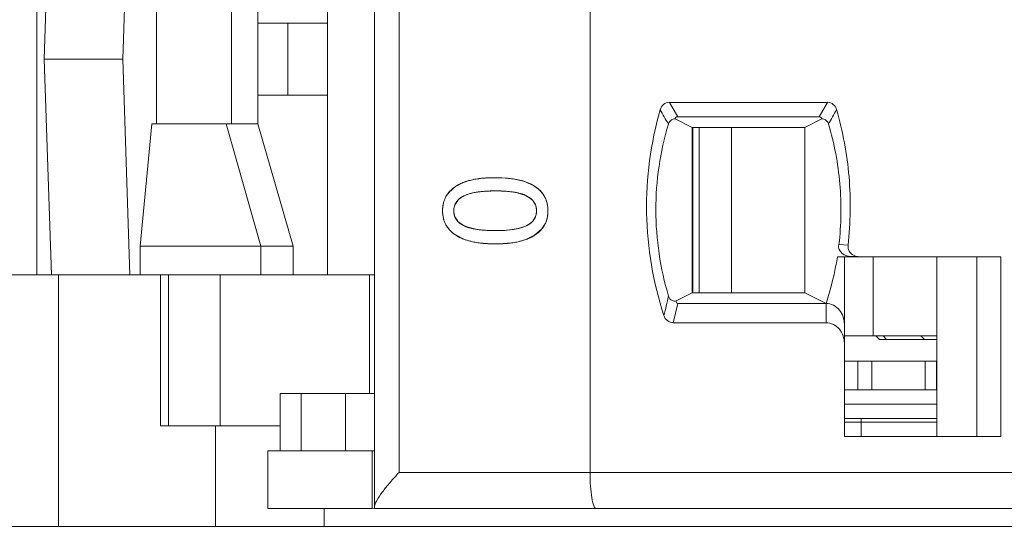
# Model space of a CAD drawing. Header units: inches. Extents: x 1617 to 2044, y 173 to 473.
# Tile 11 of 29: x 1763 to 1776, y 399 to 406. Entities that reach past the tile are written whole.
import ezdxf

# ---------------------------------------------------------------- set-up
doc = ezdxf.new("R2010")
doc.units = ezdxf.units.IN
doc.header["$LTSCALE"] = 23.1
doc.header["$MEASUREMENT"] = 0
doc.layers.get('0').update_dxf_attribs({"lineweight": 18})
for name, color, linetype, lineweight in [('1_27', 7, 'Continuous', 18), ('1_28', 7, 'Continuous', 18), ('1_30', 7, 'Continuous', 18), ('1_6', 7, 'Continuous', 18)]:
    doc.layers.add(name, color=color, linetype=linetype, lineweight=lineweight)

msp = doc.modelspace()

# ---------------------------------------------------------------- linework, layer by layer
at = {"color": 0, "linetype": 'Continuous', "lineweight": 0}
for p, q in [((1768.699, 403.397), (1768.817, 403.451)), ((1768.817, 403.451), (1768.913, 403.476)), ((1769.02, 403.494), (1769.082, 403.501)), ((1769.232, 403.506), (1769.374, 403.501)), ((1769.374, 403.501), (1769.499, 403.486)), ((1769.499, 403.486), (1769.644, 403.451)), ((1769.644, 403.451), (1769.778, 403.387)), ((1768.543, 403.242), (1768.582, 403.298)), ((1768.582, 403.298), (1768.683, 403.387)), ((1768.982, 403.306), (1768.94, 403.299)), ((1769.488, 403.305), (1769.368, 403.318)), ((1769.656, 403.258), (1769.522, 403.299)), ((1769.882, 403.294), (1769.917, 403.242)), ((1768.707, 403.189), (1768.67, 403.132)), ((1769.743, 403.199), (1769.656, 403.258)), ((1769.789, 403.129), (1769.752, 403.189)), ((1768.669, 402.96), (1768.707, 402.9)), ((1768.716, 402.891), (1768.804, 402.833)), ((1769.752, 402.9), (1769.788, 402.957)), ((1768.579, 402.797), (1768.543, 402.849)), ((1768.804, 402.833), (1768.94, 402.792)), ((1768.973, 402.786), (1769.126, 402.771)), ((1769.232, 402.769), (1769.339, 402.772)), ((1769.339, 402.772), (1769.429, 402.779)), ((1769.439, 402.78), (1769.521, 402.792)), ((1769.879, 402.793), (1769.777, 402.704)), ((1769.917, 402.849), (1769.879, 402.793)), ((1768.813, 402.643), (1768.684, 402.704)), ((1769.777, 402.704), (1769.649, 402.643)), ((1762.849, 402.154), (1761.244, 402.154)), ((1763.15, 398.654), (1763.15, 402.154)), ((1764.569, 400.054), (1764.569, 402.154)), ((1764.679, 400.054), (1764.679, 402.154)), ((1765.4, 400.054), (1765.4, 402.154)), ((1766.238, 400.054), (1764.569, 400.054)), ((1765.335, 400.054), (1765.335, 398.654)), ((1766.848, 398.904), (1766.848, 398.654)), ((1743.27, 398.654), (1839.87, 398.654))]:
    msp.add_line(p, q, dxfattribs=at)
for centre, radius, start, end in [((1769.151, 402.374), 1.128, 100.4297, 102.2039), ((1769.165, 402.298), 1.205, 98.7207, 100.4288), ((1769.179, 402.203), 1.301, 97.0556, 98.7193), ((1769.211, 401.904), 1.602, 93.9832, 94.6147), ((1769.216, 401.82), 1.686, 92.9935, 93.9798), ((1769.221, 401.738), 1.768, 92.582, 92.9978), ((1769.225, 401.638), 1.868, 91.5663, 92.5763), ((1769.228, 401.531), 1.975, 91.2389, 91.5723), ((1769.231, 401.372), 2.134, 89.9798, 91.2264), ((1768.958, 402.963), 0.506, 120.8123, 122.9786), ((1769.191, 401.866), 1.455, 93.7904, 98.2457), ((1769.209, 401.62), 1.702, 92.8203, 93.8594), ((1769.215, 401.51), 1.811, 92.5481, 92.8278), ((1769.219, 401.409), 1.913, 91.8281, 92.5438), ((1769.223, 401.292), 2.029, 91.5611, 91.8322), ((1769.227, 401.137), 2.185, 90.7753, 91.5544), ((1769.231, 400.827), 2.495, 89.9847, 90.7729), ((1769.232, 400.854), 2.468, 89.1449, 90.007), ((1769.235, 401.087), 2.235, 88.9313, 89.1331), ((1769.239, 401.244), 2.078, 88.168, 88.9378), ((1769.243, 401.379), 1.943, 87.9423, 88.1615), ((1769.247, 401.491), 1.831, 87.145, 87.9477), ((1769.253, 401.623), 1.699, 86.4985, 87.1424), ((1769.258, 401.702), 1.619, 86.1034, 86.4963), ((1769.331, 402.277), 1.04, 79.3864, 81.2901), ((1768.874, 403.037), 0.226, 133.4213, 137.78), ((1769.587, 403.041), 0.222, 41.7823, 45.1357), ((1768.859, 403.054), 0.204, 157.3564, 163.7998), ((1769.597, 403.054), 0.207, 15.9707, 21.3819), ((1768.858, 403.035), 0.203, 196.2296, 201.8052), ((1768.87, 403.05), 0.222, 222.3857, 225.856), ((1769.587, 403.05), 0.223, 313.4262, 317.8156), ((1769.599, 403.035), 0.204, 337.4474, 343.9057), ((1769.132, 403.848), 1.073, 259.6619, 261.4914), ((1769.218, 404.651), 1.881, 267.2073, 267.9067), ((1769.221, 404.754), 1.984, 267.9032, 268.1876), ((1769.226, 404.916), 2.147, 268.197, 269.148), ((1769.231, 405.241), 2.472, 269.1492, 270.0238), ((1769.275, 404.198), 1.428, 276.2106, 276.5881), ((1769.231, 404.678), 2.093, 268.8843, 270.0162), ((1769.232, 404.663), 2.078, 269.9951, 271.2426)]:
    msp.add_arc(centre, radius, start, end, dxfattribs=at)
for points, knots in [([(1769.232, 403.506), (1769.202, 403.506), (1769.143, 403.505), (1769.061, 403.5), (1768.997, 403.492), (1768.948, 403.484), (1768.913, 403.477), (1768.879, 403.469), (1768.847, 403.46), (1768.816, 403.45), (1768.792, 403.441), (1768.773, 403.434), (1768.759, 403.428), (1768.745, 403.421), (1768.734, 403.416), (1768.726, 403.412), (1768.719, 403.408), (1768.713, 403.405), (1768.707, 403.401), (1768.702, 403.399), (1768.698, 403.396), (1768.695, 403.394), (1768.692, 403.393), (1768.689, 403.391), (1768.687, 403.39), (1768.686, 403.389), (1768.685, 403.388), (1768.684, 403.388), (1768.684, 403.388), (1768.683, 403.387), (1768.683, 403.387), (1768.683, 403.387), (1768.683, 403.387)], [0, 0, 0, 0, 0.125, 0.25, 0.375, 0.4375, 0.5, 0.5625, 0.625, 0.6875, 0.75, 0.78125, 0.8125, 0.84375, 0.875, 0.890625, 0.90625, 0.921875, 0.9375, 0.953125, 0.960938, 0.96875, 0.976563, 0.984375, 0.988281, 0.992188, 0.994141, 0.996094, 0.998047, 0.999024, 0.999512, 1, 1, 1, 1]), ([(1768.683, 403.387), (1768.667, 403.377), (1768.638, 403.356), (1768.6, 403.321), (1768.574, 403.29), (1768.555, 403.263), (1768.543, 403.242), (1768.532, 403.22), (1768.523, 403.197), (1768.515, 403.174), (1768.509, 403.154), (1768.506, 403.137), (1768.503, 403.125), (1768.501, 403.112), (1768.5, 403.101), (1768.499, 403.092), (1768.498, 403.086), (1768.498, 403.079), (1768.497, 403.072), (1768.497, 403.066), (1768.497, 403.062), (1768.497, 403.058), (1768.497, 403.056), (1768.497, 403.053), (1768.497, 403.052), (1768.497, 403.05), (1768.497, 403.048), (1768.497, 403.047), (1768.497, 403.046), (1768.497, 403.046), (1768.497, 403.045), (1768.497, 403.045), (1768.497, 403.045), (1768.497, 403.045), (1768.497, 403.045), (1768.497, 403.045)], [0, 0, 0, 0, 0.125, 0.25, 0.375, 0.4375, 0.5, 0.5625, 0.625, 0.6875, 0.75, 0.78125, 0.8125, 0.843751, 0.875001, 0.890626, 0.906251, 0.921876, 0.937501, 0.953126, 0.960938, 0.968751, 0.976563, 0.980469, 0.984376, 0.988282, 0.992188, 0.994141, 0.996094, 0.997071, 0.998047, 0.999024, 0.999512, 0.999756, 1, 1, 1, 1]), ([(1768.94, 403.299), (1768.89, 403.29), (1768.812, 403.268), (1768.741, 403.223), (1768.719, 403.202)], [0, 0, 0, 0, 0.617299, 1, 1, 1, 1]), ([(1768.796, 403.254), (1768.808, 403.26), (1768.834, 403.27), (1768.876, 403.284), (1768.916, 403.294), (1768.95, 403.301), (1768.976, 403.305), (1769.004, 403.309), (1769.033, 403.313), (1769.063, 403.315), (1769.089, 403.317), (1769.111, 403.319), (1769.127, 403.32), (1769.144, 403.32), (1769.158, 403.321), (1769.17, 403.321), (1769.178, 403.321), (1769.187, 403.322), (1769.196, 403.322), (1769.203, 403.322), (1769.209, 403.322), (1769.214, 403.322), (1769.218, 403.322), (1769.221, 403.322), (1769.223, 403.322), (1769.225, 403.322), (1769.227, 403.322), (1769.229, 403.322), (1769.23, 403.322), (1769.23, 403.322), (1769.231, 403.322), (1769.231, 403.322), (1769.232, 403.322), (1769.232, 403.322), (1769.232, 403.322), (1769.232, 403.322)], [0, 0, 0, 0, 0.125, 0.25, 0.375, 0.4375, 0.5, 0.5625, 0.625, 0.6875, 0.75, 0.78125, 0.8125, 0.84375, 0.875, 0.890625, 0.90625, 0.921875, 0.9375, 0.953125, 0.960938, 0.96875, 0.976563, 0.980469, 0.984375, 0.988282, 0.992188, 0.994141, 0.996094, 0.997071, 0.998047, 0.999024, 0.999512, 0.999756, 1, 1, 1, 1]), ([(1769.232, 403.322), (1769.256, 403.322), (1769.303, 403.321), (1769.369, 403.318), (1769.42, 403.314), (1769.458, 403.309), (1769.486, 403.305), (1769.512, 403.301), (1769.537, 403.296), (1769.561, 403.29), (1769.58, 403.285), (1769.595, 403.281), (1769.606, 403.277), (1769.616, 403.274), (1769.626, 403.27), (1769.634, 403.267), (1769.641, 403.264), (1769.646, 403.262), (1769.649, 403.261), (1769.653, 403.259), (1769.655, 403.258), (1769.657, 403.257), (1769.659, 403.256), (1769.66, 403.256), (1769.661, 403.255), (1769.662, 403.255), (1769.663, 403.255), (1769.663, 403.254), (1769.663, 403.254), (1769.664, 403.254), (1769.664, 403.254), (1769.664, 403.254)], [0, 0, 0, 0, 0.125, 0.25, 0.375, 0.4375, 0.5, 0.5625, 0.625, 0.6875, 0.75, 0.78125, 0.8125, 0.84375, 0.875, 0.90625, 0.921875, 0.9375, 0.953125, 0.960938, 0.96875, 0.976563, 0.984375, 0.988282, 0.992188, 0.994141, 0.996094, 0.998047, 0.999024, 0.999512, 1, 1, 1, 1]), ([(1769.963, 403.045), (1769.963, 403.063), (1769.962, 403.099), (1769.953, 403.15), (1769.941, 403.19), (1769.928, 403.22), (1769.917, 403.242), (1769.905, 403.263), (1769.891, 403.283), (1769.876, 403.302), (1769.862, 403.318), (1769.85, 403.33), (1769.841, 403.339), (1769.832, 403.347), (1769.823, 403.354), (1769.817, 403.36), (1769.811, 403.364), (1769.806, 403.368), (1769.801, 403.372), (1769.796, 403.375), (1769.792, 403.378), (1769.79, 403.379), (1769.787, 403.381), (1769.785, 403.382), (1769.784, 403.383), (1769.782, 403.384), (1769.781, 403.385), (1769.78, 403.386), (1769.78, 403.386), (1769.779, 403.386), (1769.779, 403.387), (1769.779, 403.387), (1769.778, 403.387), (1769.778, 403.387), (1769.778, 403.387), (1769.778, 403.387)], [0, 0, 0, 0, 0.125, 0.25, 0.375, 0.4375, 0.5, 0.5625, 0.625, 0.6875, 0.750001, 0.781251, 0.812501, 0.843751, 0.875001, 0.890626, 0.906251, 0.921876, 0.937501, 0.953126, 0.960938, 0.968751, 0.976563, 0.980469, 0.984376, 0.988282, 0.992188, 0.994141, 0.996094, 0.997071, 0.998048, 0.999024, 0.999512, 0.999757, 1, 1, 1, 1]), ([(1768.497, 403.045), (1768.497, 403.08), (1768.502, 403.128), (1768.515, 403.175), (1768.519, 403.188)], [0, 0, 0, 0, 0.728466, 1, 1, 1, 1]), ([(1768.654, 403.045), (1768.654, 403.056), (1768.655, 403.079), (1768.662, 403.111), (1768.671, 403.136), (1768.681, 403.154), (1768.689, 403.168), (1768.699, 403.181), (1768.709, 403.193), (1768.721, 403.205), (1768.732, 403.214), (1768.741, 403.221), (1768.748, 403.226), (1768.755, 403.231), (1768.762, 403.235), (1768.767, 403.238), (1768.771, 403.241), (1768.775, 403.243), (1768.779, 403.245), (1768.783, 403.247), (1768.786, 403.249), (1768.788, 403.25), (1768.789, 403.251), (1768.791, 403.251), (1768.792, 403.252), (1768.793, 403.252), (1768.794, 403.253), (1768.795, 403.253), (1768.795, 403.254), (1768.796, 403.254), (1768.796, 403.254), (1768.796, 403.254), (1768.796, 403.254), (1768.796, 403.254), (1768.796, 403.254), (1768.796, 403.254)], [0, 0, 0, 0, 0.125, 0.25, 0.375, 0.4375, 0.5, 0.5625, 0.625, 0.687501, 0.750001, 0.781251, 0.812501, 0.843751, 0.875001, 0.890626, 0.906251, 0.921876, 0.937501, 0.953126, 0.960938, 0.968751, 0.976563, 0.980469, 0.984376, 0.988282, 0.992188, 0.994141, 0.996094, 0.997071, 0.998048, 0.999024, 0.999512, 0.999757, 1, 1, 1, 1]), ([(1769.664, 403.254), (1769.675, 403.248), (1769.697, 403.236), (1769.726, 403.216), (1769.746, 403.197), (1769.76, 403.181), (1769.769, 403.168), (1769.778, 403.154), (1769.785, 403.141), (1769.791, 403.126), (1769.795, 403.113), (1769.798, 403.103), (1769.799, 403.095), (1769.801, 403.087), (1769.802, 403.08), (1769.803, 403.075), (1769.803, 403.07), (1769.804, 403.066), (1769.804, 403.062), (1769.804, 403.058), (1769.804, 403.056), (1769.804, 403.053), (1769.804, 403.052), (1769.804, 403.05), (1769.804, 403.049), (1769.804, 403.048), (1769.804, 403.047), (1769.804, 403.046), (1769.804, 403.046), (1769.804, 403.045), (1769.804, 403.045), (1769.804, 403.045), (1769.804, 403.045), (1769.804, 403.045), (1769.804, 403.045), (1769.804, 403.045)], [0, 0, 0, 0, 0.125, 0.25, 0.375, 0.4375, 0.5, 0.5625, 0.625, 0.6875, 0.75, 0.78125, 0.8125, 0.843751, 0.875001, 0.890626, 0.906251, 0.921876, 0.937501, 0.953126, 0.960938, 0.968751, 0.976563, 0.980469, 0.984376, 0.988282, 0.992188, 0.994141, 0.996094, 0.997071, 0.998047, 0.999024, 0.999512, 0.999756, 1, 1, 1, 1]), ([(1769.941, 403.188), (1769.945, 403.175), (1769.959, 403.128), (1769.963, 403.08), (1769.963, 403.045)], [0, 0, 0, 0, 0.271412, 1, 1, 1, 1]), ([(1768.497, 403.045), (1768.497, 403.026), (1768.499, 402.99), (1768.507, 402.94), (1768.52, 402.9), (1768.532, 402.87), (1768.543, 402.849), (1768.556, 402.828), (1768.57, 402.808), (1768.585, 402.788), (1768.599, 402.773), (1768.611, 402.761), (1768.62, 402.752), (1768.63, 402.744), (1768.638, 402.737), (1768.645, 402.731), (1768.65, 402.727), (1768.656, 402.723), (1768.661, 402.719), (1768.666, 402.716), (1768.67, 402.714), (1768.672, 402.712), (1768.675, 402.71), (1768.677, 402.709), (1768.678, 402.708), (1768.679, 402.707), (1768.681, 402.706), (1768.682, 402.705), (1768.682, 402.705), (1768.683, 402.705), (1768.683, 402.705), (1768.683, 402.704), (1768.684, 402.704), (1768.684, 402.704), (1768.684, 402.704), (1768.684, 402.704)], [0, 0, 0, 0, 0.125, 0.25, 0.375, 0.4375, 0.5, 0.5625, 0.625, 0.687501, 0.750001, 0.781251, 0.812501, 0.843751, 0.875001, 0.890626, 0.906251, 0.921876, 0.937501, 0.953126, 0.960938, 0.968751, 0.976563, 0.980469, 0.984376, 0.988282, 0.992188, 0.994141, 0.996095, 0.997071, 0.998048, 0.999024, 0.999512, 0.999757, 1, 1, 1, 1]), ([(1768.519, 402.903), (1768.515, 402.915), (1768.502, 402.961), (1768.497, 403.01), (1768.497, 403.045)], [0, 0, 0, 0, 0.272028, 1, 1, 1, 1]), ([(1768.663, 403.111), (1768.656, 403.089), (1768.651, 403.045), (1768.656, 403), (1768.663, 402.978)], [0, 0, 0, 0, 0.500209, 1, 1, 1, 1]), ([(1768.796, 402.836), (1768.785, 402.842), (1768.762, 402.853), (1768.733, 402.874), (1768.713, 402.893), (1768.699, 402.909), (1768.689, 402.922), (1768.681, 402.935), (1768.674, 402.949), (1768.668, 402.963), (1768.663, 402.976), (1768.661, 402.986), (1768.659, 402.994), (1768.657, 403.002), (1768.656, 403.009), (1768.655, 403.014), (1768.655, 403.019), (1768.655, 403.023), (1768.654, 403.027), (1768.654, 403.031), (1768.654, 403.034), (1768.654, 403.036), (1768.654, 403.038), (1768.654, 403.039), (1768.654, 403.04), (1768.654, 403.041), (1768.654, 403.042), (1768.654, 403.043), (1768.654, 403.043), (1768.654, 403.044), (1768.654, 403.044), (1768.654, 403.044), (1768.654, 403.044), (1768.654, 403.045), (1768.654, 403.045), (1768.654, 403.045)], [0, 0, 0, 0, 0.125, 0.25, 0.375, 0.4375, 0.5, 0.5625, 0.625, 0.6875, 0.75, 0.78125, 0.8125, 0.843751, 0.875001, 0.890626, 0.906251, 0.921876, 0.937501, 0.953126, 0.960938, 0.968751, 0.976563, 0.980469, 0.984376, 0.988282, 0.992188, 0.994141, 0.996094, 0.997071, 0.998047, 0.999024, 0.999512, 0.999756, 1, 1, 1, 1]), ([(1769.804, 403.045), (1769.804, 403.033), (1769.803, 403.01), (1769.796, 402.978), (1769.787, 402.953), (1769.777, 402.935), (1769.769, 402.922), (1769.76, 402.909), (1769.749, 402.897), (1769.738, 402.885), (1769.727, 402.876), (1769.718, 402.869), (1769.711, 402.864), (1769.704, 402.859), (1769.697, 402.855), (1769.692, 402.852), (1769.688, 402.849), (1769.684, 402.847), (1769.68, 402.845), (1769.676, 402.843), (1769.674, 402.841), (1769.671, 402.84), (1769.67, 402.839), (1769.668, 402.839), (1769.667, 402.838), (1769.666, 402.838), (1769.665, 402.837), (1769.664, 402.837), (1769.664, 402.837), (1769.664, 402.836), (1769.663, 402.836), (1769.663, 402.836), (1769.663, 402.836), (1769.663, 402.836), (1769.663, 402.836), (1769.663, 402.836)], [0, 0, 0, 0, 0.125, 0.25, 0.375, 0.4375, 0.5, 0.5625, 0.625, 0.6875, 0.750001, 0.781251, 0.812501, 0.843751, 0.875001, 0.890626, 0.906251, 0.921876, 0.937501, 0.953126, 0.960938, 0.968751, 0.976563, 0.980469, 0.984376, 0.988282, 0.992188, 0.994141, 0.996094, 0.997071, 0.998048, 0.999024, 0.999512, 0.999757, 1, 1, 1, 1]), ([(1769.777, 402.704), (1769.793, 402.714), (1769.822, 402.735), (1769.86, 402.77), (1769.886, 402.801), (1769.905, 402.828), (1769.917, 402.849), (1769.928, 402.87), (1769.938, 402.893), (1769.946, 402.916), (1769.951, 402.936), (1769.955, 402.953), (1769.957, 402.965), (1769.959, 402.978), (1769.96, 402.989), (1769.961, 402.997), (1769.962, 403.004), (1769.962, 403.011), (1769.963, 403.017), (1769.963, 403.023), (1769.963, 403.027), (1769.963, 403.031), (1769.963, 403.034), (1769.963, 403.036), (1769.963, 403.038), (1769.963, 403.039), (1769.963, 403.041), (1769.963, 403.042), (1769.963, 403.043), (1769.963, 403.043), (1769.963, 403.044), (1769.963, 403.044), (1769.963, 403.044), (1769.963, 403.044), (1769.963, 403.045), (1769.963, 403.045)], [0, 0, 0, 0, 0.125, 0.25, 0.375, 0.4375, 0.5, 0.5625, 0.625, 0.6875, 0.75, 0.78125, 0.812501, 0.843751, 0.875001, 0.890626, 0.906251, 0.921876, 0.937501, 0.953126, 0.960938, 0.968751, 0.976563, 0.980469, 0.984376, 0.988282, 0.992188, 0.994141, 0.996094, 0.997071, 0.998047, 0.999024, 0.999512, 0.999756, 1, 1, 1, 1]), ([(1769.796, 402.978), (1769.802, 403), (1769.807, 403.045), (1769.802, 403.089), (1769.796, 403.111)], [0, 0, 0, 0, 0.49982, 1, 1, 1, 1]), ([(1769.963, 403.045), (1769.963, 403.01), (1769.959, 402.961), (1769.945, 402.915), (1769.941, 402.903)], [0, 0, 0, 0, 0.728104, 1, 1, 1, 1]), ([(1769.521, 402.792), (1769.57, 402.801), (1769.647, 402.822), (1769.718, 402.867), (1769.74, 402.888)], [0, 0, 0, 0, 0.61694, 1, 1, 1, 1]), ([(1769.232, 402.769), (1769.208, 402.769), (1769.16, 402.77), (1769.094, 402.773), (1769.043, 402.777), (1769.004, 402.782), (1768.976, 402.786), (1768.95, 402.79), (1768.924, 402.795), (1768.9, 402.801), (1768.881, 402.806), (1768.866, 402.81), (1768.855, 402.813), (1768.845, 402.817), (1768.834, 402.82), (1768.826, 402.823), (1768.82, 402.826), (1768.815, 402.828), (1768.811, 402.83), (1768.808, 402.831), (1768.806, 402.832), (1768.803, 402.833), (1768.801, 402.834), (1768.8, 402.834), (1768.799, 402.835), (1768.798, 402.835), (1768.798, 402.835), (1768.797, 402.836), (1768.797, 402.836), (1768.797, 402.836), (1768.796, 402.836), (1768.796, 402.836)], [0, 0, 0, 0, 0.125, 0.25, 0.375, 0.4375, 0.5, 0.5625, 0.625, 0.6875, 0.75, 0.78125, 0.8125, 0.84375, 0.875, 0.90625, 0.921875, 0.9375, 0.953125, 0.960938, 0.96875, 0.976563, 0.984375, 0.988282, 0.992188, 0.994141, 0.996094, 0.998047, 0.999024, 0.999512, 1, 1, 1, 1]), ([(1768.684, 402.704), (1768.699, 402.694), (1768.732, 402.675), (1768.787, 402.651), (1768.838, 402.634), (1768.881, 402.622), (1768.914, 402.614), (1768.949, 402.607), (1768.986, 402.601), (1769.023, 402.596), (1769.056, 402.593), (1769.082, 402.59), (1769.103, 402.589), (1769.123, 402.588), (1769.141, 402.587), (1769.155, 402.586), (1769.166, 402.586), (1769.177, 402.585), (1769.188, 402.585), (1769.197, 402.585), (1769.204, 402.585), (1769.21, 402.585), (1769.214, 402.585), (1769.218, 402.585), (1769.221, 402.585), (1769.224, 402.585), (1769.226, 402.585), (1769.228, 402.585), (1769.229, 402.585), (1769.23, 402.585), (1769.231, 402.585), (1769.231, 402.585), (1769.232, 402.585), (1769.232, 402.585), (1769.232, 402.585), (1769.232, 402.585)], [0, 0, 0, 0, 0.125, 0.25, 0.375, 0.4375, 0.5, 0.5625, 0.625, 0.6875, 0.75, 0.78125, 0.8125, 0.84375, 0.875, 0.890625, 0.90625, 0.921875, 0.9375, 0.953125, 0.960938, 0.96875, 0.976563, 0.980469, 0.984375, 0.988282, 0.992188, 0.994141, 0.996094, 0.997071, 0.998047, 0.999024, 0.999512, 0.999756, 1, 1, 1, 1]), ([(1769.191, 402.585), (1769.148, 402.586), (1769.055, 402.591), (1768.929, 402.609), (1768.846, 402.631), (1768.813, 402.643)], [0, 0, 0, 0, 0.335077, 0.725345, 1, 1, 1, 1]), ([(1769.232, 402.585), (1769.262, 402.585), (1769.32, 402.586), (1769.402, 402.592), (1769.465, 402.599), (1769.513, 402.607), (1769.548, 402.614), (1769.581, 402.622), (1769.613, 402.631), (1769.644, 402.641), (1769.669, 402.65), (1769.688, 402.658), (1769.701, 402.663), (1769.715, 402.67), (1769.726, 402.675), (1769.734, 402.679), (1769.741, 402.683), (1769.747, 402.686), (1769.753, 402.69), (1769.758, 402.693), (1769.762, 402.695), (1769.765, 402.697), (1769.768, 402.698), (1769.77, 402.699), (1769.771, 402.7), (1769.773, 402.701), (1769.774, 402.702), (1769.775, 402.703), (1769.776, 402.703), (1769.776, 402.704), (1769.777, 402.704), (1769.777, 402.704), (1769.777, 402.704), (1769.777, 402.704)], [0, 0, 0, 0, 0.125, 0.25, 0.375, 0.4375, 0.5, 0.5625, 0.625, 0.6875, 0.75, 0.78125, 0.8125, 0.84375, 0.875, 0.890625, 0.90625, 0.921875, 0.9375, 0.953125, 0.960938, 0.96875, 0.976563, 0.980469, 0.984375, 0.988281, 0.992188, 0.994141, 0.996094, 0.998047, 0.999024, 0.999512, 1, 1, 1, 1]), ([(1769.649, 402.643), (1769.616, 402.631), (1769.534, 402.609), (1769.409, 402.591), (1769.319, 402.586), (1769.277, 402.585)], [0, 0, 0, 0, 0.277731, 0.672213, 1, 1, 1, 1])]:
    msp.add_open_spline(points, degree=3, knots=knots, dxfattribs=at)
for points in [[(1769.778, 403.387), (1769.655, 403.467), (1769.473, 403.506), (1769.232, 403.506)], [(1769.778, 403.387), (1769.817, 403.362), (1769.853, 403.33), (1769.882, 403.294)], [(1768.684, 402.704), (1768.645, 402.729), (1768.608, 402.761), (1768.579, 402.797)], [(1769.663, 402.836), (1769.568, 402.791), (1769.425, 402.769), (1769.232, 402.769)]]:
    msp.add_open_spline(points, degree=3, dxfattribs=at)
at = {"layer": '1_27', "color": 0, "linetype": 'Continuous', "lineweight": 0}
for p, q in [((1767.48, 400.504), (1767.48, 402.154)), ((1766.238, 399.704), (1766.238, 400.504)), ((1766.238, 400.504), (1767.55, 400.504)), ((1766.527, 399.704), (1766.527, 400.504)), ((1767.147, 400.504), (1767.147, 399.704)), ((1774.325, 399.904), (1774.325, 400.154)), ((1774.091, 400.104), (1775.38, 400.104)), ((1766.063, 399.704), (1766.063, 398.904)), ((1767.55, 399.704), (1766.063, 399.704)), ((1767.515, 399.704), (1767.515, 398.904)), ((1767.515, 398.904), (1766.063, 398.904)), ((1767.515, 398.904), (1767.55, 398.908))]:
    msp.add_line(p, q, dxfattribs=at)
at = {"layer": '1_28', "color": 0, "linetype": 'Continuous', "lineweight": 0}
for p, q in [((1772.071, 401.904), (1772.071, 404.204)), ((1772.517, 404.204), (1772.517, 401.904)), ((1774.49, 401.304), (1774.49, 402.404)), ((1774.091, 401.304), (1775.38, 401.304))]:
    msp.add_line(p, q, dxfattribs=at)
at = {"layer": '1_30', "color": 0, "linetype": 'Continuous', "lineweight": 0}
for p, q in [((1771.98, 404.204), (1771.98, 401.904)), ((1775.38, 400.954), (1774.091, 400.954)), ((1774.279, 400.554), (1774.279, 400.954)), ((1774.471, 400.954), (1774.471, 400.554)), ((1775.216, 400.554), (1775.216, 400.954)), ((1775.373, 400.554), (1775.373, 400.954)), ((1774.091, 400.554), (1775.38, 400.554))]:
    msp.add_line(p, q, dxfattribs=at)
at = {"layer": '1_6', "color": 0, "linetype": 'Continuous', "lineweight": 0}
for p, q in [((1767.55, 398.904), (1767.55, 411.404)), ((1767.892, 410.904), (1767.892, 399.404)), ((1770.55, 410.904), (1770.55, 399.404)), ((1762.849, 402.154), (1762.849, 408.154)), ((1763.05, 408.154), (1762.952, 405.154)), ((1764.142, 408.154), (1764.044, 405.154)), ((1766.895, 408.154), (1766.895, 402.154)), ((1764.515, 404.254), (1764.515, 406.054)), ((1765.558, 406.054), (1765.558, 404.254)), ((1765.923, 406.054), (1765.923, 404.254)), ((1766.895, 405.654), (1765.923, 405.654)), ((1766.343, 405.654), (1766.343, 404.654)), ((1762.952, 405.154), (1763.05, 402.154)), ((1764.044, 405.154), (1762.952, 405.154)), ((1764.044, 405.154), (1764.142, 402.154)), ((1765.923, 404.654), (1766.895, 404.654)), ((1771.77, 404.354), (1771.654, 404.554)), ((1771.654, 404.554), (1773.857, 404.554)), ((1773.857, 404.554), (1773.741, 404.354)), ((1764.45, 404.254), (1764.288, 402.554)), ((1764.45, 404.254), (1765.923, 404.254)), ((1765.484, 404.254), (1765.968, 402.554)), ((1766.419, 402.554), (1765.923, 404.254)), ((1771.973, 404.204), (1771.733, 404.325)), ((1771.77, 404.354), (1773.741, 404.354)), ((1773.778, 404.325), (1773.538, 404.204)), ((1771.973, 404.204), (1771.973, 401.904)), ((1771.973, 404.204), (1773.538, 404.204)), ((1773.538, 401.904), (1773.538, 404.204)), ((1764.288, 402.554), (1764.288, 402.154)), ((1766.419, 402.554), (1764.288, 402.554)), ((1765.968, 402.554), (1765.968, 402.154)), ((1766.419, 402.154), (1766.419, 402.554)), ((1774.144, 402.565), (1774.016, 402.574)), ((1773.993, 402.404), (1776.27, 402.404)), ((1774.091, 399.904), (1774.091, 402.404)), ((1774.15, 402.413), (1774.18, 402.409)), ((1774.18, 402.411), (1774.284, 402.411)), ((1774.18, 402.409), (1774.182, 402.409)), ((1774.298, 402.406), (1774.284, 402.408)), ((1775.38, 402.404), (1775.38, 399.904)), ((1775.933, 402.404), (1775.933, 399.904)), ((1776.27, 402.404), (1776.27, 399.904)), ((1762.849, 402.154), (1767.55, 402.154)), ((1771.748, 401.791), (1771.973, 401.904)), ((1773.538, 401.904), (1771.973, 401.904)), ((1773.538, 401.904), (1773.835, 401.754)), ((1771.707, 401.488), (1771.772, 401.754)), ((1773.835, 401.754), (1771.772, 401.754)), ((1773.835, 401.488), (1773.835, 401.754)), ((1773.835, 401.488), (1771.707, 401.488)), ((1774.58, 401.254), (1774.53, 401.304)), ((1774.58, 401.254), (1775.38, 401.254)), ((1774.629, 401.304), (1774.678, 401.254)), ((1775.204, 401.254), (1775.155, 401.304)), ((1774.091, 400.354), (1775.38, 400.354)), ((1775.38, 400.154), (1774.091, 400.154)), ((1776.27, 399.904), (1774.091, 399.904)), ((1767.892, 399.404), (1835.578, 399.404)), ((1767.55, 398.904), (1837.168, 398.904))]:
    msp.add_line(p, q, dxfattribs=at)
for centre, radius, start, end in [((1781.89, 410.24), 11.87, 209.1853, 210.2939), ((1764.863, 409.473), 10.41, 329.8992, 331.1692), ((1769.917, 403.05), 4.127, 341.7063, 351.0037), ((1868.24, 378.782), 99.315, 166.56453, 166.72466)]:
    msp.add_arc(centre, radius, start, end, dxfattribs=at)
for points, knots in [([(1771.654, 404.555), (1771.625, 404.554), (1771.567, 404.532), (1771.536, 404.48), (1771.527, 404.452)], [0, 0, 0, 0, 0.499144, 1, 1, 1, 1]), ([(1773.983, 404.454), (1773.975, 404.481), (1773.943, 404.532), (1773.886, 404.554), (1773.857, 404.555)], [0, 0, 0, 0, 0.501026, 1, 1, 1, 1]), ([(1771.527, 404.452), (1771.394, 403.988), (1771.264, 403.015), (1771.428, 402.046), (1771.579, 401.588)], [0, 0, 0, 0, 0.5, 1, 1, 1, 1]), ([(1774.143, 402.566), (1774.177, 402.881), (1774.187, 403.52), (1774.07, 404.149), (1773.983, 404.454)], [0, 0, 0, 0, 0.499974, 1, 1, 1, 1]), ([(1771.643, 401.858), (1771.527, 402.244), (1771.406, 403.055), (1771.526, 403.866), (1771.641, 404.253)], [0, 0, 0, 0, 0.5, 1, 1, 1, 1]), ([(1771.641, 404.253), (1771.648, 404.275), (1771.674, 404.313), (1771.716, 404.324), (1771.733, 404.325)], [0, 0, 0, 0, 0.583737, 1, 1, 1, 1]), ([(1771.77, 404.354), (1771.76, 404.355), (1771.742, 404.346), (1771.735, 404.331), (1771.733, 404.325)], [0, 0, 0, 0, 0.625369, 1, 1, 1, 1]), ([(1773.741, 404.354), (1773.747, 404.354), (1773.765, 404.35), (1773.774, 404.334), (1773.778, 404.325)], [0, 0, 0, 0, 0.40183, 1, 1, 1, 1]), ([(1773.778, 404.325), (1773.795, 404.324), (1773.837, 404.313), (1773.863, 404.275), (1773.87, 404.253)], [0, 0, 0, 0, 0.417911, 1, 1, 1, 1]), ([(1773.87, 404.253), (1773.95, 403.982), (1774.057, 403.423), (1774.047, 402.854), (1774.015, 402.574)], [0, 0, 0, 0, 0.500019, 1, 1, 1, 1]), ([(1774.015, 402.574), (1774.008, 402.564), (1774.01, 402.538), (1774.021, 402.497), (1774.052, 402.456), (1774.099, 402.425), (1774.134, 402.417), (1774.15, 402.413)], [0, 0, 0, 0, 0.150842, 0.297456, 0.552713, 0.781106, 1, 1, 1, 1]), ([(1774.177, 402.458), (1774.164, 402.472), (1774.142, 402.506), (1774.141, 402.546), (1774.143, 402.566)], [0, 0, 0, 0, 0.499957, 1, 1, 1, 1]), ([(1771.748, 401.791), (1771.73, 401.788), (1771.682, 401.79), (1771.651, 401.832), (1771.643, 401.858)], [0, 0, 0, 0, 0.410182, 1, 1, 1, 1]), ([(1771.748, 401.791), (1771.75, 401.785), (1771.751, 401.77), (1771.763, 401.756), (1771.772, 401.754)], [0, 0, 0, 0, 0.428267, 1, 1, 1, 1]), ([(1774.091, 401.468), (1774.091, 401.537), (1774.054, 401.647), (1773.942, 401.737), (1773.871, 401.755), (1773.835, 401.754)], [0, 0, 0, 0, 0.496875, 0.748597, 1, 1, 1, 1]), ([(1771.579, 401.588), (1771.588, 401.56), (1771.62, 401.509), (1771.678, 401.488), (1771.707, 401.488)], [0, 0, 0, 0, 0.50159, 1, 1, 1, 1]), ([(1773.835, 401.488), (1773.871, 401.488), (1773.942, 401.47), (1774.054, 401.381), (1774.091, 401.27), (1774.091, 401.201)], [0, 0, 0, 0, 0.251498, 0.503184, 1, 1, 1, 1]), ([(1767.892, 399.404), (1767.849, 399.359), (1767.769, 399.271), (1767.664, 399.142), (1767.594, 399.042), (1767.559, 398.973), (1767.55, 398.943), (1767.55, 398.93)], [0, 0, 0, 0, 0.317309, 0.606239, 0.845318, 0.935923, 1, 1, 1, 1]), ([(1770.55, 399.404), (1770.55, 399.34), (1770.554, 399.222), (1770.569, 399.067), (1770.59, 398.966), (1770.611, 398.917), (1770.625, 398.904), (1770.631, 398.904)], [0, 0, 0, 0, 0.372477, 0.68822, 0.902645, 0.964467, 1, 1, 1, 1])]:
    msp.add_open_spline(points, degree=3, knots=knots, dxfattribs=at)
msp.add_open_spline([(1774.283, 402.406), (1774.244, 402.409), (1774.204, 402.429), (1774.177, 402.458)], degree=3, dxfattribs=at)

doc.saveas('drawing.dxf')
